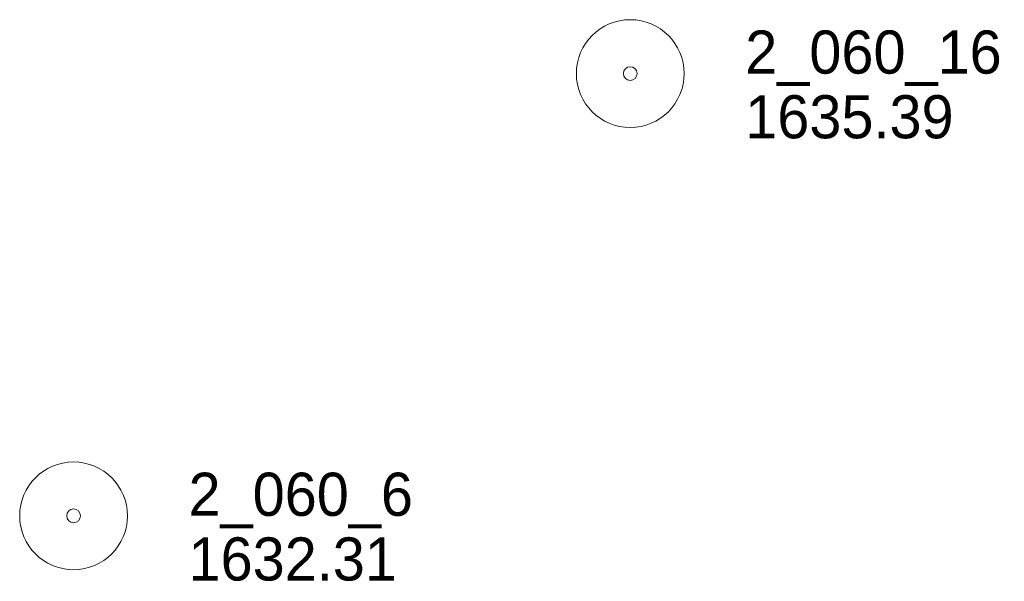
# Model space of a CAD drawing. Header units: feet. Extents: x 387481 to 389859, y 107000 to 108506.
# Tile 7 of 9: x 389713 to 389850, y 107318 to 107396. Entities that reach past the tile are written whole.
import ezdxf

# ---------------------------------------------------------------- set-up
doc = ezdxf.new("R2010")
doc.units = ezdxf.units.FT
doc.header["$MEASUREMENT"] = 0
doc.layers.add('E_MAP_PassPoints', color=40, linetype='Continuous', lineweight=0)
doc.styles.add('Style-IGR_FONT_0', font='IGR_FONT_0.shx')

# ---------------------------------------------------------------- blocks, each defined once
blk = doc.blocks.new('PP')
at = {"layer": 'E_MAP_PassPoints', "color": 40, "linetype": 'Continuous', "lineweight": 0}
for radius in [7.5, 0.96]:
    blk.add_circle((0, 0), radius, dxfattribs=at)

msp = doc.modelspace()

# ---------------------------------------------------------------- block references
at = {"layer": 'E_MAP_PassPoints', "color": 40, "linetype": 'Continuous', "lineweight": 0}
for p in [(389798.03, 107388.25), (389720.55, 107326.73)]:
    msp.add_blockref('PP', p, dxfattribs=at)

# ---------------------------------------------------------------- texts
at = {"layer": 'E_MAP_PassPoints', "color": 40, "linetype": 'Continuous', "lineweight": 0, "style": 'Style-IGR_FONT_0'}
for s, p in [('2_060_16', (389814.03, 107388.25)), ('1635.39', (389814.03, 107379.25)), ('2_060_6', (389736.55, 107326.73)), ('1632.31', (389736.55, 107317.73))]:
    msp.add_text(s, height=6, dxfattribs=at).set_placement(p)

doc.saveas('drawing.dxf')
